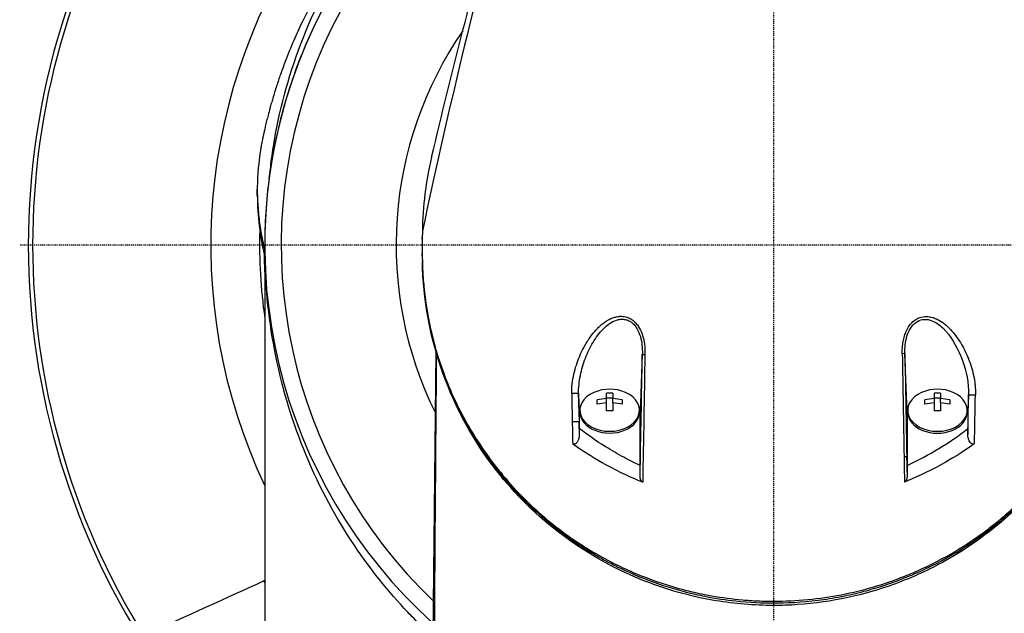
# Model space of a CAD drawing. Header units: millimetres. Extents: x 0 to 4378, y 0 to 2376.
# Tile 162 of 256: x 690 to 804, y 2124 to 2193. Entities that reach past the tile are written whole.
import ezdxf

# ---------------------------------------------------------------- set-up
doc = ezdxf.new("R2010")
doc.units = ezdxf.units.MM
doc.header["$LTSCALE"] = 0.2
doc.linetypes.add('CENTER2', pattern=[1.125, 0.75, -0.125, 0.125, -0.125])
doc.layers.add('02_Center Line', color=1, linetype='CENTER2')

# ---------------------------------------------------------------- blocks, each defined once
blk = doc.blocks.new('A$C67cfe5fe')
for p, q in [((-59.86, 5.74), (-59.86, 6.44)), ((-59, 0), (-59, -63.2)), ((-40.73, 0.72), (-40.73, 0.89)), ((-40.73, -1.11), (-40.73, -0.95)), ((-58.99, -1.35), (-58.99, -1.35)), ((-20.77, -11.01), (-20.77, -11.01)), ((-15.35, -11.01), (-15.35, -11.01)), ((15.05, -11.01), (15.05, -11.01)), ((15.35, -11.01), (15.35, -11.01)), ((20.75, -11.01), (20.76, -11.01)), ((-39.53, -49), (-39.13, -12.41)), ((-39.13, -12.35), (-39.13, -12.34)), ((-39.1, -12.43), (-39.1, -12.44)), ((-22.08, -12), (-22.08, -12)), ((14.93, -12), (14.93, -12)), ((15.23, -12), (15.23, -12)), ((21.16, -11.71), (21.17, -11.7)), ((21.16, -11.7), (21.16, -11.71)), ((21.32, -12), (21.32, -12)), ((22.06, -12), (22.06, -12)), ((-15.22, -12.69), (-15.47, -19.42)), ((15.47, -19.36), (15.22, -12.58)), ((-15.24, -13.92), (-15.24, -13.92)), ((-14.95, -14.4), (-14.95, -14.4)), ((14.95, -14.4), (14.95, -14.4)), ((15.24, -13.92), (15.24, -13.92)), ((-22.53, -19.35), (-22.61, -17.21)), ((-20.45, -18.45), (-20.45, -17.93)), ((-19.36, -17.78), (-19.36, -17.17)), ((-19.36, -17.69), (-18.64, -17.69)), ((-19.36, -18.29), (-19.36, -17.78)), ((-18.64, -17.17), (-18.64, -17.78)), ((-18.64, -18.29), (-18.64, -17.78)), ((-17.55, -17.93), (-17.55, -18.45)), ((17.55, -18.45), (17.55, -17.94)), ((18.64, -17.78), (18.64, -17.17)), ((18.64, -17.69), (19.36, -17.69)), ((18.64, -18.29), (18.64, -17.78)), ((19.36, -17.17), (19.36, -17.78)), ((19.36, -18.29), (19.36, -17.78)), ((20.45, -17.94), (20.45, -18.45)), ((22.61, -17.37), (22.53, -19.42)), ((22.59, -18.11), (22.59, -18.11)), ((-22.53, -19.35), (-22.53, -21.08)), ((-22.45, -19.35), (-22.45, -19.14)), ((-19.36, -19.22), (-19.36, -18.29)), ((-18.64, -18.29), (-18.64, -19.22)), ((-15.55, -19.35), (-15.55, -19.14)), ((15.47, -19.36), (15.47, -25.37)), ((15.55, -19.36), (15.55, -19.14)), ((18.64, -19.22), (18.64, -18.29)), ((19.36, -18.29), (19.36, -19.22)), ((22.45, -19.36), (22.45, -19.14)), ((-22.53, -21.08), (-22.55, -20.5)), ((-15.47, -25.54), (-15.47, -19.42)), ((22.53, -19.42), (22.53, -21.26)), ((-22.53, -21.26), (-22.53, -21.08)), ((15.47, -25.37), (15.44, -24.5)), ((15.47, -25.55), (15.47, -25.37)), ((-43.09, -40.3), (-43.09, -40.3)), ((-43, -40.4), (-43, -40.4)), ((-42.76, -40.66), (-42.76, -40.66)), ((0, -41.27), (0, -41.48))]:
    blk.add_line(p, q)
for centre, radius, start, end in [((0, 0), 86.41, 313.0605, 226.9395), ((0, 0), 59, 311.9888, 228.0112), ((0, 0), 57.09, 313.6982, 226.3018), ((0, 0), 85.91, 148.2048, 211.7952), ((0, 0), 65.26, 144.7096, 205.2927), ((0, 0), 43.77, 145.4282, 206.3904), ((0, 0), 59.6, 178.3538, 188.1497), ((0, 0), 59.09, 180.892, 183.1915), ((0, 0), 59.09, 190.6475, 190.6709), ((-19, -21.21), 4.52, 66.0031, 113.9969), ((19, -21.21), 4.52, 66.0031, 113.9969)]:
    blk.add_arc(centre, radius, start, end)
for centre, major_axis, ratio, start_param, end_param in [((41.88, -1.14), (-82.61, 0.01), 0.707534, 0.001903, 0.013029), ((49.7, -31.69), (-26.24, 1449), 0.023759, 1.557176, 1.565404), ((42.49, -31.57), (-26.89, 1453.04), 0.018519, 1.55738, 1.565584), ((-19, -19.14), (-3.45, 0), 0.707116, 5.274253, 10.433711), ((19, -19.14), (-3.45, 0), 0.707116, 5.274253, 10.433711), ((-23.11, -17.22), (0.5, 0.009), 0.050153, 0.018543, 2.199203), ((-12.78, -63.44), (-17.5, 911.46), 0.010695, 1.519843, 1.523455), ((-4.75, -63.02), (-17.02, 919.56), 0.018519, 1.520621, 1.524199), ((-19, -20.95), (-4.5, 0), 0.707097, 4.792943, 5.040089), ((-19, -20.18), (-4.28, 0), 0.707097, 4.627603, 4.797175), ((-19, -20.95), (-4.5, 0), 0.707097, 4.384689, 4.631835), ((19, -20.95), (-4.5, 0), 0.707097, 4.792943, 5.040089), ((19, -20.18), (-4.28, 0), 0.707097, 4.627603, 4.797175), ((19, -20.95), (-4.5, 0), 0.707097, 4.384689, 4.631835), ((4.43, -65.15), (17.33, 935.51), 0.018502, 4.758916, 4.763836), ((13.06, -65.74), (-17.88, -929.88), 0.01013, 1.616962, 1.623047), ((-19, -19.35), (-3.45, 0), 0.707116, 0, 3.141593), ((-19, -21.46), (4.5, 0), 0.707097, 1.65135, 1.898497), ((-19, -22.23), (4.28, 0), 0.707097, 1.486011, 1.655582), ((-19, -21.46), (4.5, 0), 0.707097, 1.243096, 1.490243), ((19, -19.36), (-3.45, 0), 0.707116, 0, 3.141593), ((19, -21.46), (4.5, 0), 0.707097, 1.65135, 1.898497), ((19, -22.23), (4.28, 0), 0.707097, 1.486011, 1.655582), ((19, -21.46), (4.5, 0), 0.707097, 1.243096, 1.490243), ((-23.05, -20.51), (0.5, 0.009), 0.04658, 0.01854, 2.190561), ((-12.43, -64.37), (-17.88, 931.03), 0.010823, 1.523451, 1.52618), ((-19, -21.97), (-4.7, 0), 0.707107, 5.821616, 5.821671), ((-4.44, -63.77), (-17.32, 935.58), 0.018519, 1.524193, 1.52579), ((-19, -21.97), (-4.7, 0), 0.707107, 3.823518, 3.823523), ((-19, -21.97), (-4.7, 0), 0.707107, 3.714097, 3.714147), ((19, -21.97), (4.7, 0), 0.707107, 2.568828, 2.568838), ((19, -21.97), (4.7, 0), 0.707107, 2.459645, 2.45965), ((19, -21.97), (4.7, 0), 0.707107, 0.709881, 0.709892), ((-0.82, -1.56), (-34.59, -3.99), 0.799813, 1.966994, 2.216206), ((0, 5.44), (0, 35.29), 0.999657, 2.448888, 2.44889), ((0, 5.44), (0, 35.29), 0.999657, 3.83428, 3.834282), ((49.72, -31.74), (-26.37, 1456.5), 0.023654, 1.5654, 1.567438), ((42.61, -31.61), (-27.02, 1459.91), 0.018519, 1.565579, 1.567141), ((0, 5.44), (0, 35.29), 0.999657, 2.69737, 2.697372), ((-55.56, -36.57), (-2.11, 4.53), 0.855881, 1.696011, 1.751475)]:
    blk.add_ellipse(centre, major_axis=major_axis, ratio=ratio, start_param=start_param, end_param=end_param)
for points, knots in [([(-45.13, 40.07), (-45.15, 40.05), (-45.36, 39.83), (-45.52, 39.65), (-45.61, 39.54), (-45.89, 39.22), (-46.08, 39.01), (-46.63, 38.36), (-46.99, 37.92), (-48.04, 36.61), (-48.72, 35.72), (-50.65, 33.02), (-51.82, 31.18), (-53.17, 28.78), (-53.46, 28.24), (-54.06, 27.08), (-54.37, 26.46), (-55.01, 25.14), (-55.33, 24.43), (-55.99, 22.91), (-56.32, 22.09), (-56.82, 20.78), (-57, 20.28), (-57.33, 19.35), (-57.48, 18.91), (-57.78, 17.98), (-57.93, 17.49), (-58.13, 16.82), (-58.18, 16.62), (-58.29, 16.25), (-58.34, 16.08), (-58.47, 15.61), (-58.54, 15.33), (-58.67, 14.83), (-58.73, 14.62), (-58.83, 14.19), (-58.88, 13.97), (-58.96, 13.65), (-58.98, 13.56), (-59.04, 13.31), (-59.08, 13.15), (-59.12, 12.94), (-59.13, 12.89), (-59.15, 12.79), (-59.16, 12.75), (-59.18, 12.66), (-59.19, 12.63), (-59.2, 12.56), (-59.21, 12.52), (-59.24, 12.39), (-59.25, 12.32), (-59.29, 12.15), (-59.31, 12.04), (-59.36, 11.77), (-59.39, 11.61), (-59.45, 11.29), (-59.48, 11.13), (-59.58, 10.48), (-59.65, 9.98), (-59.86, 8.01), (-59.9, 6.53), (-59.79, 4.38), (-59.74, 3.71), (-59.58, 2.39), (-59.48, 1.75), (-59.33, 0.94), (-59.29, 0.76), (-59.25, 0.54), (-59.24, 0.49), (-59.21, 0.36), (-59.19, 0.27), (-59.12, -0.07), (-59.06, -0.33), (-59, -0.58)], [-8.505803, -8.505803, -8.505803, -8.505803, -8.494785, -8.494785, -8.478063, -8.478063, -8.444627, -8.444627, -8.377752, -8.377752, -8.243883, -8.243883, -7.976301, -7.976301, -7.899894, -7.899894, -7.812617, -7.812617, -7.713811, -7.713811, -7.601206, -7.601206, -7.533204, -7.533204, -7.472897, -7.472897, -7.406802, -7.406802, -7.380659, -7.380659, -7.356701, -7.356701, -7.315971, -7.315971, -7.284981, -7.284981, -7.253286, -7.253286, -7.239037, -7.239037, -7.215436, -7.215436, -7.206289, -7.206289, -7.198131, -7.198131, -7.189482, -7.189482, -7.169747, -7.169747, -7.137337, -7.137337, -7.092372, -7.092372, -7.023785, -7.023785, -6.954937, -6.954937, -6.744242, -6.744242, -6.117798, -6.117798, -5.832068, -5.832068, -5.558694, -5.558694, -5.484409, -5.484409, -5.462186, -5.462186, -5.424226, -5.424226, -5.313493, -5.313493, -5.313493, -5.313493]), ([(-58.2, 10), (-58.14, 10.47), (-58.07, 10.95), (-57.36, 15.47), (-56.29, 19.47), (-53.31, 27.27), (-51.37, 31.08), (-48.94, 34.75)], [-3.61915, -3.61915, -3.61915, -3.61915, -3.420514, -3.420514, -1.719638, -1.719638, 0, 0, 0, 0]), ([(-49.18, 32.6), (-50.86, 30.07), (-52.32, 27.46), (-53.55, 24.8), (-54.78, 22.14), (-55.79, 19.43), (-56.59, 16.69), (-57.4, 13.95), (-58.01, 11.17), (-58.41, 8.39), (-58.79, 5.68), (-58.99, 2.97), (-59, 0.25)], [-1, -1, -1, -1, -0.875, -0.875, -0.875, -0.75, -0.75, -0.75, -0.625, -0.625, -0.625, -0.5036058, -0.5036058, -0.5036058, -0.5036058]), ([(0, -41.27), (1.33, -41.27), (2.65, -41.21), (5.29, -40.95), (6.59, -40.77), (10.43, -40.02), (12.89, -39.29), (15.87, -38.11), (16.52, -37.83), (17.88, -37.21), (18.59, -36.85), (21.14, -35.51), (22.86, -34.41), (24.88, -32.91), (25.29, -32.59), (26.63, -31.52), (27.51, -30.74), (29.25, -29.08), (30.09, -28.19), (31.29, -26.81), (31.69, -26.33), (32.47, -25.35), (32.85, -24.84), (33.59, -23.8), (33.96, -23.27), (35.05, -21.57), (35.73, -20.4), (36.66, -18.59), (36.96, -17.96), (37.53, -16.68), (37.81, -16.02), (38.33, -14.66), (38.57, -13.97), (38.91, -12.91), (39.02, -12.56), (39.34, -11.45), (39.54, -10.71), (40.09, -8.33), (40.36, -6.68), (40.57, -4.64), (40.6, -4.23), (40.67, -3.29), (40.69, -2.76), (40.72, -1.86), (40.73, -1.54), (40.73, -1.1), (40.73, -1.04), (40.73, -0.9), (40.73, -0.83), (40.73, -0.51), (40.73, -0.31), (40.73, 0.04), (40.73, 0.14), (40.73, 0.42), (40.73, 0.57), (40.73, 0.88), (40.73, 1.03), (40.73, 1.28), (40.73, 1.39), (40.73, 1.58), (40.73, 1.66), (40.72, 1.85), (40.72, 1.96), (40.71, 2.16), (40.71, 2.25), (40.66, 3.6), (40.56, 4.87), (40.29, 6.94), (40.16, 7.74), (39.89, 9.18), (39.75, 9.82), (39.59, 10.45)], [-21.001083, -21.001083, -21.001083, -21.001083, -20.328863, -20.328863, -19.655828, -19.655828, -18.308332, -18.308332, -17.924512, -17.924512, -17.485993, -17.485993, -16.316696, -16.316696, -16.006668, -16.006668, -15.296307, -15.296307, -14.534305, -14.534305, -14.139555, -14.139555, -13.730091, -13.730091, -13.30546, -13.30546, -12.401825, -12.401825, -11.929878, -11.929878, -11.437802, -11.437802, -10.9252, -10.9252, -10.663362, -10.663362, -10.117833, -10.117833, -8.934625, -8.934625, -8.645977, -8.645977, -8.260408, -8.260408, -8.006475, -8.006475, -7.961161, -7.961161, -7.91407, -7.91407, -7.778509, -7.778509, -7.724161, -7.724161, -7.666804, -7.666804, -7.602838, -7.602838, -7.565627, -7.565627, -7.532521, -7.532521, -7.488032, -7.488032, -7.450837, -7.450837, -6.924212, -6.924212, -6.587553, -6.587553, -6.320409, -6.320409, -6.320409, -6.320409]), ([(-59.86, 5.74), (-59.86, 4.57), (-59.79, 3.4), (-59.57, 1.62), (-59.48, 1.01), (-59.32, 0.2), (-59.29, 0.01), (-59.21, -0.37), (-59.16, -0.56), (-59.09, -0.92), (-59.04, -1.1), (-59, -1.29)], [0.60461, 0.60461, 0.60461, 0.60461, 0.7581527, 0.7581527, 0.8392653, 0.8392653, 0.8651236, 0.8651236, 0.8858206, 0.8858206, 0.9089999, 0.9089999, 0.9089999, 0.9089999]), ([(-40.72, 1.62), (-40.73, 1.27), (-40.73, 0.84), (-40.73, 0.19), (-40.73, -0.01), (-40.73, -0.45)], [-0.3053506, -0.3053506, -0.3053506, -0.3053506, -0.1855765, -0.1855765, 0, 0, 0, 0]), ([(-39.49, -45.42), (-40.23, -44.74), (-40.97, -44.02), (-41.72, -43.26), (-41.95, -43.03), (-42.18, -42.79), (-42.41, -42.54), (-44.58, -40.26), (-46.86, -37.49), (-49.06, -34.12), (-51.02, -31.1), (-52.9, -27.61), (-54.51, -23.59), (-55.89, -20.13), (-57.07, -16.28), (-57.87, -12.07), (-58.58, -8.31), (-59, -4.27), (-59, 0)], [0.7300237, 0.7300237, 0.7300237, 0.7300237, 0.7452724, 0.7452724, 0.7452724, 0.75, 0.75, 0.75, 0.8245188, 0.8245188, 0.8245188, 0.891197, 0.891197, 0.891197, 0.9486937, 0.9486937, 0.9486937, 1, 1, 1, 1]), ([(-40.73, -0.45), (-40.73, -0.5), (-40.73, -0.56), (-40.73, -0.61), (-40.73, -0.69), (-40.73, -0.76), (-40.73, -0.84), (-40.73, -0.85), (-40.73, -0.87), (-40.73, -0.88)], [0, 0, 0, 0, 0.3844855, 0.3844855, 0.3844855, 0.8996816, 0.8996816, 0.8996816, 1, 1, 1, 1]), ([(-40.73, -0.88), (-40.73, -0.93), (-40.73, -0.97), (-40.73, -1.07), (-40.73, -1.11), (-40.73, -1.25), (-40.73, -1.34), (-40.73, -1.61), (-40.72, -1.8), (-40.71, -2.1), (-40.71, -2.22), (-40.69, -2.84), (-40.66, -3.32), (-40.61, -4.14), (-40.58, -4.46), (-40.51, -5.22), (-40.46, -5.65), (-40.33, -6.66), (-40.24, -7.24), (-40.01, -8.58), (-39.85, -9.34), (-39.44, -11.12), (-39.16, -12.13), (-38.66, -13.71), (-38.46, -14.28), (-38.01, -15.5), (-37.75, -16.15), (-37.33, -17.13), (-37.18, -17.47), (-36.66, -18.59), (-36.27, -19.37), (-35.38, -21), (-34.86, -21.87), (-33.68, -23.69), (-33, -24.65), (-31.89, -26.09), (-31.48, -26.58), (-30.28, -27.99), (-29.44, -28.88), (-27.7, -30.57), (-26.82, -31.35), (-25.07, -32.78), (-24.22, -33.42), (-22.55, -34.57), (-21.74, -35.09), (-19.44, -36.44), (-17.89, -37.23), (-15.04, -38.46), (-13.78, -38.93), (-11.49, -39.66), (-10.49, -39.93), (-8.72, -40.35), (-7.94, -40.51), (-5.99, -40.85), (-4.81, -41.01), (-3.01, -41.17), (-2.41, -41.21), (-1.51, -41.25), (-1.21, -41.26), (-0.75, -41.27), (-0.6, -41.27), (-0.38, -41.27), (-0.3, -41.27), (-0.19, -41.27), (-0.15, -41.27), (-0.08, -41.27), (-0.04, -41.27), (0, -41.27)], [-7.729592, -7.729592, -7.729592, -7.729592, -7.71044, -7.71044, -7.69072, -7.69072, -7.65201, -7.65201, -7.574312, -7.574312, -7.522506, -7.522506, -7.315221, -7.315221, -7.177151, -7.177151, -6.993063, -6.993063, -6.7477, -6.7477, -6.420577, -6.420577, -5.984557, -5.984557, -5.735856, -5.735856, -5.451942, -5.451942, -5.300422, -5.300422, -4.9539, -4.9539, -4.557704, -4.557704, -4.105179, -4.105179, -3.863816, -3.863816, -3.40942, -3.40942, -2.98401, -2.98401, -2.611687, -2.611687, -2.28576, -2.28576, -1.715015, -1.715015, -1.28633, -1.28633, -0.964845, -0.964845, -0.723574, -0.723574, -0.36177, -0.36177, -0.180858, -0.180858, -0.090444, -0.090444, -0.045229, -0.045229, -0.022617, -0.022617, -0.011309, -0.011309, -0.000001, -0.000001, -0.000001, -0.000001]), ([(-40.72, -1.89), (-40.64, -6.49), (-39.77, -10.97), (-38.18, -15.2), (-36.53, -19.6), (-34.11, -23.74), (-30.92, -27.42), (-30.87, -27.48), (-30.8, -27.55), (-30.77, -27.59), (-30.74, -27.63), (-30.71, -27.67), (-30.67, -27.7), (-29.77, -28.73), (-28.45, -30.14), (-26.49, -31.8), (-26.03, -32.19), (-25.54, -32.59), (-25.01, -33), (-24.36, -33.5), (-23.64, -34.02), (-22.85, -34.55), (-22.14, -35.02), (-21.38, -35.5), (-20.55, -35.98), (-20.14, -36.22), (-19.71, -36.46), (-19.26, -36.7), (-19.04, -36.81), (-18.81, -36.93), (-18.58, -37.05), (-18.35, -37.17), (-18.09, -37.29), (-17.87, -37.4), (-17.84, -37.42), (-17.8, -37.43), (-17.76, -37.45), (-14.78, -38.88), (-11.82, -39.85), (-9.1, -40.46), (-8.72, -40.55), (-8.34, -40.63), (-7.96, -40.7), (-6.71, -40.95), (-5.51, -41.13), (-4.38, -41.25), (-2.76, -41.42), (-1.3, -41.47), (0, -41.48)], [0, 0, 0, 0, 0.2431558, 0.2431558, 0.2431558, 0.4960937, 0.4960937, 0.4960937, 0.4998798, 0.4998798, 0.4998798, 0.5044509, 0.5044509, 0.5044509, 0.625, 0.625, 0.625, 0.6529348, 0.6529348, 0.6529348, 0.6875, 0.6875, 0.6875, 0.71875, 0.71875, 0.71875, 0.734375, 0.734375, 0.734375, 0.7421875, 0.7421875, 0.7421875, 0.75, 0.75, 0.75, 0.7513839, 0.7513839, 0.7513839, 0.8597114, 0.8597114, 0.8597114, 0.875, 0.875, 0.875, 0.9263298, 0.9263298, 0.9263298, 0.9999995, 0.9999995, 0.9999995, 0.9999995]), ([(0, -41.77), (-2.25, -41.75), (-4.51, -41.58), (-10.01, -40.67), (-13.22, -39.7), (-19.17, -37.14), (-21.95, -35.5), (-27.42, -31.43), (-29.99, -28.85), (-34.86, -22.64), (-36.9, -18.83), (-39.85, -10.69), (-40.64, -6.28), (-40.72, -1.9)], [0.000002, 0.000002, 0.000002, 0.000002, 0.674384, 0.674384, 1.694347, 1.694347, 2.755885, 2.755885, 4.060099, 4.060099, 5.739789, 5.739789, 7.576423, 7.576423, 7.576423, 7.576423]), ([(0, -41.48), (1.49, -41.48), (3.22, -41.4), (5.15, -41.16), (6.01, -41.05), (6.91, -40.91), (7.85, -40.73), (7.87, -40.72), (7.89, -40.72), (7.91, -40.71), (8.74, -40.55), (9.6, -40.36), (10.48, -40.13), (11.22, -39.93), (11.97, -39.71), (12.73, -39.46), (12.83, -39.43), (12.93, -39.4), (13.03, -39.37), (13.77, -39.12), (14.52, -38.85), (15.27, -38.54), (15.34, -38.52), (15.41, -38.49), (15.48, -38.46), (15.84, -38.32), (16.2, -38.16), (16.56, -38), (16.78, -37.91), (16.99, -37.81), (17.21, -37.71), (17.32, -37.66), (17.42, -37.61), (17.53, -37.56), (17.63, -37.51), (17.71, -37.48), (17.82, -37.42), (17.83, -37.42), (17.84, -37.41), (17.86, -37.41), (19.28, -36.72), (20.54, -36.01), (21.67, -35.31), (22.4, -34.86), (23.07, -34.41), (23.69, -33.97), (24.39, -33.48), (25.03, -32.99), (25.61, -32.53), (26.12, -32.12), (26.59, -31.72), (27.01, -31.35), (27.83, -30.63), (28.5, -29.99), (29.05, -29.44), (29.17, -29.31), (29.29, -29.19), (29.4, -29.08), (29.7, -28.77), (29.97, -28.49), (30.19, -28.24), (30.3, -28.12), (30.4, -28.01), (30.5, -27.9), (30.52, -27.87), (30.55, -27.84), (30.58, -27.81), (30.6, -27.79), (30.61, -27.77), (30.63, -27.75), (30.65, -27.73), (30.67, -27.71), (30.69, -27.68), (30.7, -27.67), (30.71, -27.66), (30.72, -27.65), (30.72, -27.65), (30.72, -27.65), (30.72, -27.65), (30.72, -27.64), (30.73, -27.64), (30.73, -27.64), (30.73, -27.64), (30.74, -27.63), (30.75, -27.62), (31.07, -27.25), (31.39, -26.88), (31.69, -26.5), (32.62, -25.36), (33.47, -24.2), (34.23, -23.03), (35.01, -21.83), (35.71, -20.62), (36.32, -19.41), (36.96, -18.16), (37.52, -16.92), (38, -15.68), (38.16, -15.27), (38.31, -14.87), (38.45, -14.46), (38.53, -14.23), (38.61, -14.01), (38.68, -13.79), (38.9, -13.15), (39.09, -12.51), (39.27, -11.88), (39.63, -10.57), (39.92, -9.29), (40.14, -8.02), (40.25, -7.36), (40.35, -6.72), (40.43, -6.07), (40.51, -5.42), (40.57, -4.77), (40.62, -4.12), (40.67, -3.39), (40.71, -2.67), (40.72, -1.95)], [0.0000003, 0.0000003, 0.0000003, 0.0000003, 0.0859853, 0.0859853, 0.0859853, 0.1241981, 0.1241981, 0.1241981, 0.125, 0.125, 0.125, 0.1589987, 0.1589987, 0.1589987, 0.1875, 0.1875, 0.1875, 0.1911709, 0.1911709, 0.1911709, 0.21875, 0.21875, 0.21875, 0.2212271, 0.2212271, 0.2212271, 0.234375, 0.234375, 0.234375, 0.2421875, 0.2421875, 0.2421875, 0.2460938, 0.2460938, 0.2460938, 0.2496161, 0.2496161, 0.2496161, 0.25, 0.25, 0.25, 0.2912742, 0.2912742, 0.2912742, 0.3179228, 0.3179228, 0.3179228, 0.3481944, 0.3481944, 0.3481944, 0.375, 0.375, 0.375, 0.4261619, 0.4261619, 0.4261619, 0.4375, 0.4375, 0.4375, 0.46875, 0.46875, 0.46875, 0.484375, 0.484375, 0.484375, 0.4893023, 0.4893023, 0.4893023, 0.4921875, 0.4921875, 0.4921875, 0.4960938, 0.4960938, 0.4960938, 0.4980469, 0.4980469, 0.4980469, 0.4986572, 0.4986572, 0.4986572, 0.4992676, 0.4992676, 0.4992676, 0.5, 0.5, 0.5, 0.5215625, 0.5215625, 0.5215625, 0.5877727, 0.5877727, 0.5877727, 0.656049, 0.656049, 0.656049, 0.7265974, 0.7265974, 0.7265974, 0.75, 0.75, 0.75, 0.7627993, 0.7627993, 0.7627993, 0.7996666, 0.7996666, 0.7996666, 0.8755356, 0.8755356, 0.8755356, 0.9146293, 0.9146293, 0.9146293, 0.9545641, 0.9545641, 0.9545641, 1, 1, 1, 1]), ([(40.72, -1.96), (40.6, -8.01), (39.12, -14.14), (34.82, -22.44), (33.12, -25), (29.38, -29.41), (27.41, -31.33), (23.37, -34.5), (21.35, -35.84), (17.35, -37.96), (15.41, -38.81), (9.88, -40.73), (5.99, -41.52), (1.4, -41.75), (0.7, -41.77), (0, -41.77)], [0, 0, 0, 0, 2.532204, 2.532204, 3.707832, 3.707832, 4.693204, 4.693204, 5.508884, 5.508884, 6.184691, 6.184691, 7.353938, 7.353938, 7.564593, 7.564593, 7.564593, 7.564593]), ([(-23.4, -17.21), (-23.41, -16.84), (-23.39, -16.46), (-23.35, -16.08), (-23.3, -15.7), (-23.24, -15.32), (-23.16, -14.97), (-23.16, -14.96), (-23.15, -14.95), (-23.15, -14.93), (-23.07, -14.59), (-22.98, -14.24), (-22.87, -13.9), (-22.76, -13.56), (-22.64, -13.24), (-22.51, -12.93), (-22.5, -12.91), (-22.49, -12.89), (-22.48, -12.87), (-22.34, -12.53), (-22.19, -12.2), (-22.02, -11.89), (-21.89, -11.65), (-21.76, -11.42), (-21.61, -11.19), (-21.57, -11.11), (-21.52, -11.03), (-21.47, -10.96), (-21.33, -10.76), (-21.2, -10.56), (-21.06, -10.38), (-20.87, -10.14), (-20.69, -9.93), (-20.47, -9.7), (-20.34, -9.57), (-20.23, -9.46), (-20.1, -9.35), (-20, -9.26), (-19.9, -9.17), (-19.78, -9.07), (-19.64, -8.97), (-19.51, -8.88), (-19.38, -8.8), (-19.34, -8.77), (-19.31, -8.75), (-19.28, -8.73), (-19.19, -8.68), (-19.1, -8.63), (-18.99, -8.57), (-18.83, -8.5), (-18.68, -8.43), (-18.52, -8.38), (-18.46, -8.36), (-18.4, -8.35), (-18.34, -8.33), (-18.26, -8.31), (-18.17, -8.29), (-18.06, -8.27), (-17.99, -8.26), (-17.91, -8.26), (-17.84, -8.25), (-17.67, -8.24), (-17.5, -8.25), (-17.33, -8.27), (-17.23, -8.29), (-17.12, -8.32), (-17, -8.35), (-16.95, -8.37), (-16.89, -8.39), (-16.84, -8.41), (-16.68, -8.48), (-16.53, -8.56), (-16.38, -8.66), (-16.24, -8.77), (-16.1, -8.89), (-15.98, -9.02), (-15.97, -9.03), (-15.96, -9.04), (-15.96, -9.05), (-15.85, -9.17), (-15.74, -9.31), (-15.65, -9.46), (-15.49, -9.7), (-15.37, -9.97), (-15.28, -10.21), (-15.25, -10.29), (-15.22, -10.38), (-15.19, -10.47), (-15.09, -10.79), (-15.01, -11.15), (-14.97, -11.47), (-14.97, -11.5), (-14.96, -11.53), (-14.96, -11.56), (-14.95, -11.66), (-14.94, -11.75), (-14.93, -11.84), (-14.93, -11.93), (-14.92, -12.01), (-14.92, -12.09), (-14.92, -12.1), (-14.92, -12.11), (-14.92, -12.12), (-14.91, -12.3), (-14.91, -12.47), (-14.92, -12.69)], [0, 0, 0, 0, 0.06061, 0.06061, 0.06061, 0.122541, 0.122541, 0.122541, 0.125, 0.125, 0.125, 0.18804, 0.18804, 0.18804, 0.25, 0.25, 0.25, 0.254168, 0.254168, 0.254168, 0.323919, 0.323919, 0.323919, 0.375, 0.375, 0.375, 0.39207, 0.39207, 0.39207, 0.4375, 0.4375, 0.4375, 0.5, 0.5, 0.5, 0.533908, 0.533908, 0.533908, 0.5625, 0.5625, 0.5625, 0.59375, 0.59375, 0.59375, 0.602455, 0.602455, 0.602455, 0.625, 0.625, 0.625, 0.65625, 0.65625, 0.65625, 0.669312, 0.669312, 0.669312, 0.6875, 0.6875, 0.6875, 0.700546, 0.700546, 0.700546, 0.731289, 0.731289, 0.731289, 0.75, 0.75, 0.75, 0.759109, 0.759109, 0.759109, 0.785061, 0.785061, 0.785061, 0.81088, 0.81088, 0.81088, 0.8125, 0.8125, 0.8125, 0.835978, 0.835978, 0.835978, 0.875, 0.875, 0.875, 0.888263, 0.888263, 0.888263, 0.9375, 0.9375, 0.9375, 0.942362, 0.942362, 0.942362, 0.956225, 0.956225, 0.956225, 0.96875, 0.96875, 0.96875, 0.970886, 0.970886, 0.970886, 1, 1, 1, 1]), ([(-22.61, -17.21), (-22.62, -16.86), (-22.6, -16.51), (-22.56, -16.16), (-22.53, -15.81), (-22.47, -15.46), (-22.4, -15.11), (-22.33, -14.76), (-22.25, -14.42), (-22.15, -14.09), (-22.05, -13.75), (-21.94, -13.43), (-21.82, -13.1), (-21.69, -12.78), (-21.56, -12.47), (-21.41, -12.16), (-21.26, -11.86), (-21.1, -11.55), (-20.93, -11.27), (-20.59, -10.69), (-20.2, -10.16), (-19.74, -9.7), (-19.52, -9.47), (-19.28, -9.26), (-19.02, -9.09), (-18.76, -8.91), (-18.49, -8.77), (-18.2, -8.68), (-18.06, -8.64), (-17.91, -8.6), (-17.77, -8.59), (-17.62, -8.57), (-17.47, -8.58), (-17.32, -8.6), (-17.18, -8.62), (-17.03, -8.65), (-16.89, -8.71), (-16.75, -8.77), (-16.61, -8.84), (-16.49, -8.94), (-16.36, -9.03), (-16.24, -9.14), (-16.14, -9.26), (-16.03, -9.38), (-15.94, -9.52), (-15.85, -9.66), (-15.68, -9.95), (-15.55, -10.26), (-15.45, -10.6), (-15.35, -10.93), (-15.29, -11.28), (-15.26, -11.62), (-15.25, -11.71), (-15.24, -11.8), (-15.23, -11.89), (-15.23, -11.97), (-15.22, -12.06), (-15.22, -12.14)], [0, 0, 0, 0, 0.064564, 0.064564, 0.064564, 0.129128, 0.129128, 0.129128, 0.193692, 0.193692, 0.193692, 0.258256, 0.258256, 0.258256, 0.32282, 0.32282, 0.32282, 0.387384, 0.387384, 0.387384, 0.516513, 0.516513, 0.516513, 0.581077, 0.581077, 0.581077, 0.645641, 0.645641, 0.645641, 0.677923, 0.677923, 0.677923, 0.710205, 0.710205, 0.710205, 0.742487, 0.742487, 0.742487, 0.774769, 0.774769, 0.774769, 0.807051, 0.807051, 0.807051, 0.839333, 0.839333, 0.839333, 0.903897, 0.903897, 0.903897, 0.968461, 0.968461, 0.968461, 0.984602, 0.984602, 0.984602, 1, 1, 1, 1]), ([(14.91, -12.58), (14.91, -12.36), (14.92, -12.15), (14.93, -11.95), (14.94, -11.74), (14.96, -11.58), (14.99, -11.35), (15.03, -11.12), (15.07, -10.9), (15.13, -10.69), (15.16, -10.57), (15.19, -10.47), (15.23, -10.37), (15.26, -10.28), (15.29, -10.19), (15.33, -10.09), (15.51, -9.66), (15.74, -9.28), (16.05, -8.96), (16.18, -8.83), (16.33, -8.71), (16.48, -8.61), (16.79, -8.41), (17.1, -8.33), (17.39, -8.29), (17.6, -8.26), (17.83, -8.27), (18.05, -8.3), (18.09, -8.3), (18.13, -8.31), (18.16, -8.31), (18.26, -8.33), (18.35, -8.35), (18.45, -8.38), (18.5, -8.4), (18.56, -8.42), (18.61, -8.44), (18.76, -8.49), (18.94, -8.57), (19.07, -8.64), (19.32, -8.77), (19.56, -8.93), (19.8, -9.12), (19.93, -9.22), (20.06, -9.33), (20.19, -9.45), (20.31, -9.57), (20.42, -9.68), (20.52, -9.79), (20.93, -10.22), (21.32, -10.74), (21.66, -11.3), (21.99, -11.84), (22.27, -12.38), (22.53, -13.01), (22.54, -13.03), (22.55, -13.05), (22.56, -13.07), (22.69, -13.4), (22.81, -13.73), (22.91, -14.06), (23.01, -14.39), (23.09, -14.69), (23.17, -15.06), (23.18, -15.08), (23.18, -15.1), (23.19, -15.12), (23.26, -15.47), (23.31, -15.79), (23.35, -16.17), (23.36, -16.19), (23.36, -16.21), (23.36, -16.23), (23.4, -16.6), (23.41, -16.9), (23.4, -17.36)], [0, 0, 0, 0, 0.03125, 0.03125, 0.03125, 0.0625, 0.0625, 0.0625, 0.09375, 0.09375, 0.09375, 0.110985, 0.110985, 0.110985, 0.125, 0.125, 0.125, 0.1875, 0.1875, 0.1875, 0.213151, 0.213151, 0.213151, 0.266654, 0.266654, 0.266654, 0.305187, 0.305187, 0.305187, 0.3125, 0.3125, 0.3125, 0.332554, 0.332554, 0.332554, 0.34375, 0.34375, 0.34375, 0.375, 0.375, 0.375, 0.4375, 0.4375, 0.4375, 0.469225, 0.469225, 0.469225, 0.5, 0.5, 0.5, 0.625, 0.625, 0.625, 0.746043, 0.746043, 0.746043, 0.75, 0.75, 0.75, 0.8125, 0.8125, 0.8125, 0.875, 0.875, 0.875, 0.877935, 0.877935, 0.877935, 0.9375, 0.9375, 0.9375, 0.940676, 0.940676, 0.940676, 1, 1, 1, 1]), ([(15.22, -12.58), (15.2, -11.89), (15.27, -11.21), (15.66, -9.92), (16, -9.32), (16.97, -8.59), (17.58, -8.52), (18.7, -8.85), (19.2, -9.2), (20.53, -10.5), (21.21, -11.65), (22.22, -14.12), (22.56, -15.47), (22.61, -16.84)], [0, 0, 0, 0, 0.125, 0.125, 0.25, 0.25, 0.375, 0.375, 0.5, 0.5, 0.75, 0.75, 1, 1, 1, 1]), ([(22.61, -16.84), (22.61, -16.93), (22.61, -17.02), (22.61, -17.19), (22.61, -17.28), (22.61, -17.37)], [0, 0, 0, 0, 0.499955, 0.499955, 1, 1, 1, 1]), ([(22.61, -17.37), (22.61, -17.36), (22.7, -17.35), (22.88, -17.35), (23.06, -17.35), (23.28, -17.35), (23.4, -17.36)], [0, 0, 0, 0, 0.497548, 0.497548, 0.497548, 1, 1, 1, 1]), ([(-15.47, -19.42), (-15.47, -19.34), (-15.47, -19.25), (-15.48, -19.16), (-15.5, -18.99), (-15.54, -18.83), (-15.61, -18.66), (-15.62, -18.63), (-15.63, -18.61), (-15.64, -18.58)], [0.0000002, 0.0000002, 0.0000002, 0.0000002, 0.0322579, 0.0322579, 0.0322579, 0.096774, 0.096774, 0.096774, 0.1079886, 0.1079886, 0.1079886, 0.1079886]), ([(22.53, -19.42), (22.53, -19.34), (22.53, -19.25), (22.52, -19.17), (22.5, -18.99), (22.46, -18.83), (22.39, -18.66), (22.38, -18.64), (22.37, -18.61), (22.36, -18.58)], [0.0000002, 0.0000002, 0.0000002, 0.0000002, 0.0322579, 0.0322579, 0.0322579, 0.096774, 0.096774, 0.096774, 0.1079798, 0.1079798, 0.1079798, 0.1079798]), ([(-15.47, -25.54), (-16.12, -25.24), (-16.76, -24.93), (-17.37, -24.59), (-18.08, -24.21), (-18.77, -23.81), (-19.44, -23.39), (-19.46, -23.38), (-19.48, -23.37), (-19.5, -23.36), (-20.56, -22.7), (-21.57, -22), (-22.53, -21.26)], [0.0000092, 0.0000092, 0.0000092, 0.0000092, 0.2496691, 0.2496691, 0.2496691, 0.5366951, 0.5366951, 0.5366951, 0.5448948, 0.5448948, 0.5448948, 1, 1, 1, 1]), ([(-22.53, -21.26), (-22.53, -21.38), (-22.53, -21.51), (-22.53, -21.75), (-22.53, -21.87), (-22.53, -21.99)], [-0.08689932, -0.08689932, -0.08689932, -0.08689932, -0.04352603, -0.04352603, -0.00023242, -0.00023242, -0.00023242, -0.00023242]), ([(22.53, -21.26), (22.53, -21.38), (22.53, -21.5), (22.53, -21.73), (22.53, -21.85), (22.53, -21.96)], [0.00009515, 0.00009515, 0.00009515, 0.00009515, 0.04141577, 0.04141577, 0.08265735, 0.08265735, 0.08265735, 0.08265735]), ([(-22.53, -21.99), (-22.53, -22.1), (-22.54, -22.22), (-22.59, -22.46), (-22.63, -22.58), (-22.73, -22.79), (-22.78, -22.87), (-22.88, -22.97), (-22.92, -23.01), (-23.01, -23.06), (-23.05, -23.07), (-23.12, -23.08), (-23.16, -23.08), (-23.21, -23.08), (-23.23, -23.07), (-23.26, -23.06), (-23.28, -23.05), (-23.3, -23.04)], [0.000232, 0.000232, 0.000232, 0.000232, 0.0359808, 0.0359808, 0.0704873, 0.0704873, 0.0988763, 0.0988763, 0.1227668, 0.1227668, 0.1415958, 0.1415958, 0.1576899, 0.1576899, 0.1672569, 0.1672569, 0.176809, 0.176809, 0.176809, 0.176809]), ([(23.3, -23.01), (23.28, -23.02), (23.27, -23.03), (23.23, -23.04), (23.22, -23.05), (23.16, -23.06), (23.13, -23.06), (23.06, -23.05), (23.02, -23.03), (22.93, -22.99), (22.89, -22.96), (22.78, -22.85), (22.73, -22.77), (22.63, -22.56), (22.59, -22.43), (22.54, -22.18), (22.53, -22.06), (22.53, -21.96)], [0.0000002, 0.0000002, 0.0000002, 0.0000002, 0.0061129, 0.0061129, 0.0121826, 0.0121826, 0.0227896, 0.0227896, 0.0351343, 0.0351343, 0.0508386, 0.0508386, 0.0707889, 0.0707889, 0.094253, 0.094253, 0.1183109, 0.1183109, 0.1183109, 0.1183109]), ([(-15.18, -27.48), (-16.29, -27.04), (-17.8, -26.36), (-20.55, -24.85), (-21.91, -24.04), (-23.3, -23.04)], [0.0000029, 0.0000029, 0.0000029, 0.0000029, 0.3832328, 0.3832328, 0.6375563, 0.6375563, 0.6375563, 0.6375563]), ([(23.3, -23.01), (21.91, -24.02), (20.55, -24.83), (17.8, -26.35), (16.29, -27.03), (15.18, -27.47)], [0.000003, 0.000003, 0.000003, 0.000003, 0.596138, 0.596138, 1.498187, 1.498187, 1.498187, 1.498187]), ([(-15.48, -26.79), (-15.48, -26.58), (-15.48, -26.37), (-15.47, -25.96), (-15.47, -25.75), (-15.47, -25.54)], [-0.1435857, -0.1435857, -0.1435857, -0.1435857, -0.0718018, -0.0718018, -0.0000074, -0.0000074, -0.0000074, -0.0000074]), ([(15.47, -25.55), (15.47, -25.75), (15.47, -25.96), (15.47, -26.37), (15.48, -26.57), (15.48, -26.78)], [-0.1420846, -0.1420846, -0.1420846, -0.1420846, -0.071052, -0.071052, 0, 0, 0, 0]), ([(-15.18, -27.48), (-15.21, -27.47), (-15.23, -27.45), (-15.27, -27.41), (-15.3, -27.39), (-15.35, -27.31), (-15.39, -27.25), (-15.46, -27.06), (-15.48, -26.92), (-15.48, -26.79)], [0, 0, 0, 0, 0.00895126, 0.00895126, 0.01944765, 0.01944765, 0.04220813, 0.04220813, 0.0762287, 0.0762287, 0.0762287, 0.0762287]), ([(15.48, -26.78), (15.48, -26.92), (15.46, -27.05), (15.4, -27.24), (15.36, -27.31), (15.3, -27.38), (15.28, -27.41), (15.23, -27.44), (15.21, -27.46), (15.18, -27.47)], [0, 0, 0, 0, 0.049407, 0.049407, 0.0845377, 0.0845377, 0.1006426, 0.1006426, 0.1144911, 0.1144911, 0.1144911, 0.1144911]), ([(0, -41.48), (0, -41.51), (0, -41.54), (0, -41.57), (0, -41.6), (0, -41.63), (0, -41.65), (0, -41.68), (0, -41.7), (0, -41.72), (0, -41.73), (0, -41.75), (0, -41.76), (0, -41.77), (0, -41.77), (0, -41.77), (0, -41.77), (0, -41.77), (0, -41.77)], [0.002138, 0.002138, 0.002138, 0.002138, 0.125, 0.125, 0.125, 0.25, 0.25, 0.25, 0.375, 0.375, 0.375, 0.5, 0.5, 0.5, 0.625, 0.625, 0.625, 0.6317177, 0.6317177, 0.6317177, 0.6317177])]:
    blk.add_open_spline(points, degree=3, knots=knots)
for points in [[(-39.65, 10.2), (-37.36, 19.85), (-34.82, 29.91), (-31.97, 39.94)], [(-31.84, 38.67), (-34.92, 27.37), (-37.9, 14.91), (-40.72, 1.62)], [(-58.5, 7.73), (-58.4, 8.49), (-58.3, 9.24), (-58.2, 10)], [(-39.65, 10.2), (-40.32, 7.37), (-40.68, 4.5), (-40.72, 1.62)], [(-40.73, 0.7), (-40.73, 0.71), (-40.73, 0.71), (-40.73, 0.72)], [(-40.73, 0.7), (-40.73, 0.58), (-40.73, 0.47), (-40.73, 0.36)], [(-40.73, -1.24), (-40.73, -1.2), (-40.73, -1.15), (-40.73, -1.11)], [(-40.72, -1.9), (-40.72, -1.9), (-40.72, -1.89), (-40.72, -1.89)], [(-39.1, -12.5), (-39.2, -24.18), (-39.29, -36.35), (-39.37, -49)], [(-15.22, -12.14), (-15.21, -12.32), (-15.22, -12.5), (-15.22, -12.69)], [(-15.48, -26.79), (-15.39, -22.09), (-15.31, -17.39), (-15.22, -12.69)], [(-15.22, -12.69), (-15.21, -12.69), (-15.08, -12.69), (-14.92, -12.69)], [(-14.92, -12.69), (-15, -17.62), (-15.09, -22.55), (-15.18, -27.48)], [(15.22, -12.58), (15.21, -12.57), (15.08, -12.57), (14.91, -12.58)], [(-22.36, -18.58), (-22.47, -18.83), (-22.53, -19.09), (-22.53, -19.35)], [(15.64, -18.58), (15.53, -18.83), (15.47, -19.09), (15.47, -19.36)], [(-55.2, -20.84), (-55.19, -20.85), (-55.19, -20.85), (-55.19, -20.85)], [(15.13, -24.5), (15.3, -24.5), (15.43, -24.49), (15.44, -24.5)], [(-73.02, -45.26), (-67.93, -42.93), (-63.31, -40.82), (-59.15, -38.93)], [(-59.15, -38.93), (-59.1, -38.9), (-59.05, -38.88), (-59, -38.86)], [(0, -41.77), (0, -41.77), (0, -41.77), (0, -41.77)]]:
    blk.add_open_spline(points, degree=3)
at = {"layer": '02_Center Line'}
for p, q in [((0, 87.41), (0, -87.41)), ((87.41, 0), (-87.41, 0))]:
    blk.add_line(p, q, dxfattribs=at)

msp = doc.modelspace()

# ---------------------------------------------------------------- block references
msp.add_blockref('A$C67cfe5fe', (777.219, 2166.397))

doc.saveas('drawing.dxf')
